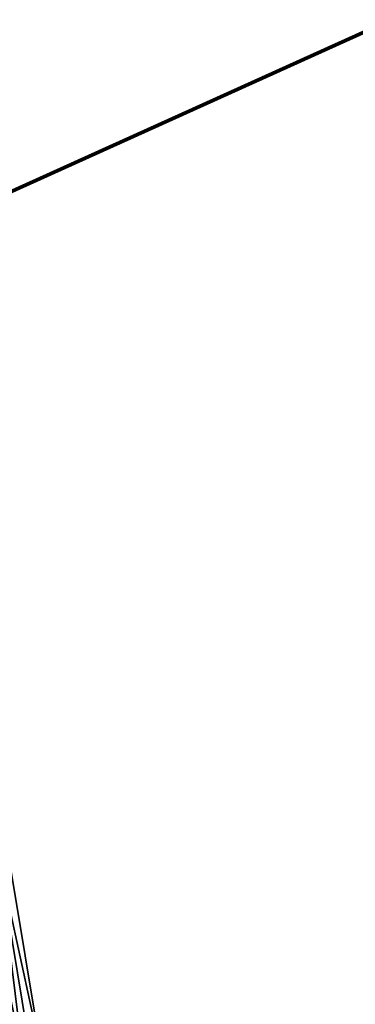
# Model space of a CAD drawing. Header units: feet. Extents: x 2004186 to 2014793, y 836912 to 864902.
# Tile 20 of 234: x 2010993 to 2011026, y 837394 to 837489. Entities that reach past the tile are written whole.
import ezdxf

# ---------------------------------------------------------------- set-up
doc = ezdxf.new("R2010")
doc.units = ezdxf.units.FT
doc.header["$LTSCALE"] = 100
doc.header["$MEASUREMENT"] = 0
doc.layers.add('I-77 SB_MM21-27-Surface-Border', color=7, linetype='Continuous')
doc.layers.add('I-77 SB_MM21-27-Surface-TIN', color=7, linetype='Continuous')
doc.layers.add('Notes', color=4, linetype='Continuous', lineweight=0)

msp = doc.modelspace()

# ---------------------------------------------------------------- linework, layer by layer
at = {"layer": 'I-77 SB_MM21-27-Surface-Border', "color": 3, "linetype": 'ByBlock', "lineweight": -2}
msp.add_polyline3d([(2010967.66, 837505.745, 351.869), (2010973.121, 837486.363, 351.754), (2010981.32, 837467.449, 351.509), (2010984.981, 837447.784, 351.429), (2010988.641, 837428.117, 351.366), (2010992.105, 837408.419, 351.295), (2010995.371, 837388.689, 351.199), (2010998.637, 837368.957, 351.086), (2010999.93, 837348.899, 351.072), (2011004.972, 837329.462, 350.904), (2011008.045, 837309.707, 350.805), (2011011.133, 837289.983, 350.709), (2011014.245, 837270.228, 350.538), (2011016.963, 837250.404, 350.385), (2011019.681, 837230.58, 350.257), (2011022.596, 837210.791, 350.134)], dxfattribs=at)
at = {"layer": 'I-77 SB_MM21-27-Surface-TIN', "color": 128, "linetype": 'ByBlock', "lineweight": -2}
for points in [[(2010991.118, 837408.256, 351.332), (2010989.54, 837407.994, 351.399), (2010993.595, 837388.394, 351.273)], [(2010989.54, 837407.994, 351.399), (2010992.214, 837388.166, 351.334), (2010993.595, 837388.394, 351.273)], [(2010992.105, 837408.419, 351.295), (2010991.118, 837408.256, 351.332), (2010995.371, 837388.689, 351.199)], [(2010991.118, 837408.256, 351.332), (2010994.384, 837388.525, 351.24), (2010995.371, 837388.689, 351.199)], [(2010991.118, 837408.256, 351.332), (2010993.595, 837388.394, 351.273), (2010994.384, 837388.525, 351.24)]]:
    msp.add_3dface(points, dxfattribs=at)
at = {"layer": 'Notes', "lineweight": 100}
msp.add_line((2010873.126, 837418.354, -9435.346), (2011158.481, 837547.442, -9435.346), dxfattribs=at)

doc.saveas('drawing.dxf')
